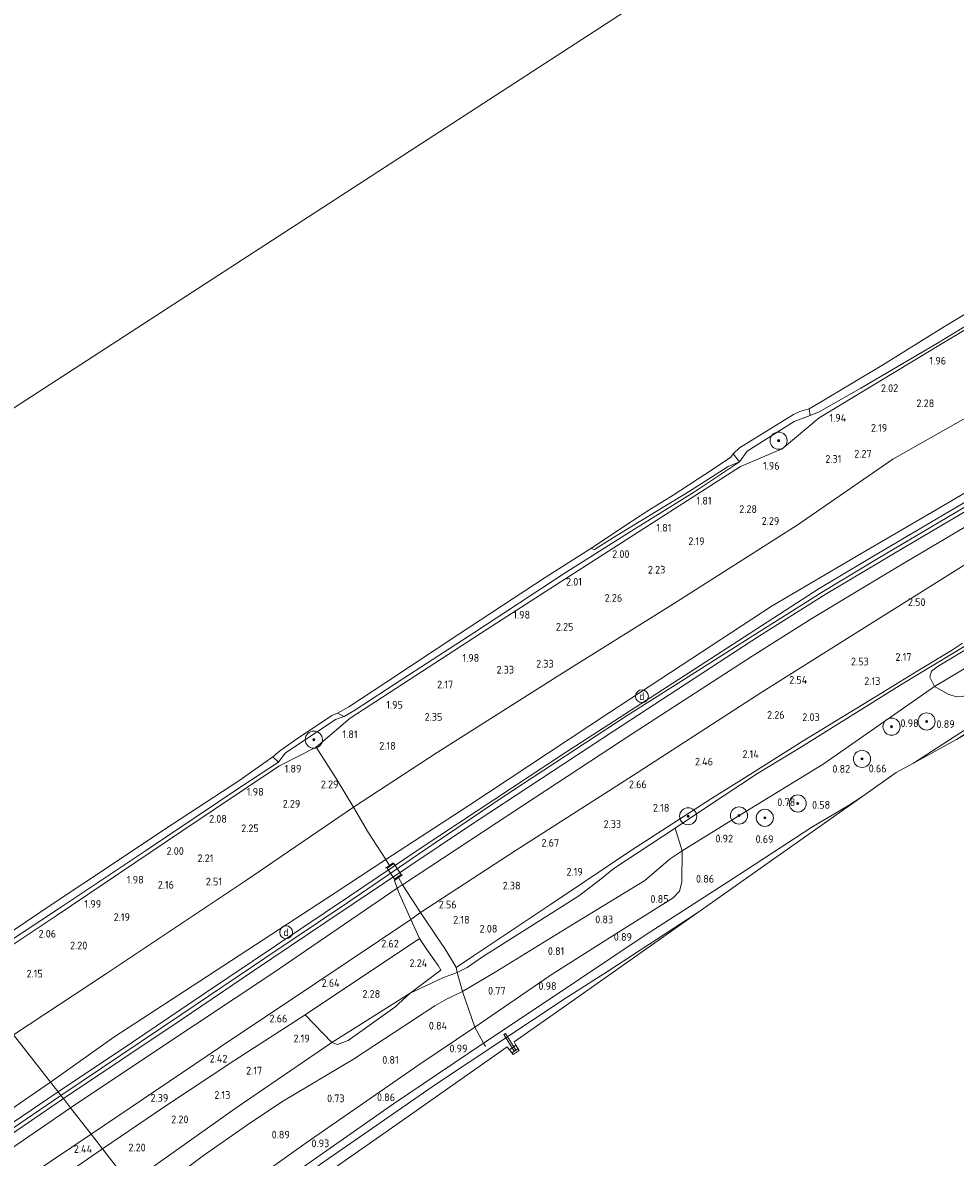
# Model space of a CAD drawing. Extents: x 130905 to 137824, y 412333 to 417928.
# Tile 200 of 256: x 134752 to 134970, y 415391 to 415656. Entities that reach past the tile are written whole.
import ezdxf
from ezdxf.enums import TextEntityAlignment as Align
from ezdxf.lldxf.tags import DXFTag

# ---------------------------------------------------------------- set-up
doc = ezdxf.new("R2010")
doc.units = 0
for name, color, linetype, lineweight in [('B-ME-GR-BOOM-S', 90, 'Continuous', 25), ('B-ME-GR-GRAS-GV', 60, 'Continuous', 13), ('B-ME-GW-TALUD_KRUIN-G', 90, 'Continuous', 18), ('B-ME-GW-TALUD_TEEN-G', 90, 'Continuous', 18), ('B-ME-IE-MEUBILAIR_DIJKPAAL-S', 7, 'Continuous', 25), ('B-ME-IE-TERREINAFSCHEIDING_DOORGANG-G', 210, 'Continuous', 18), ('B-ME-IE-TERREINAFSCHEIDING_KUNSTMATIG_HEKWERK-G', 20, 'IE-TERREINAFSCHEIDING-KUNSTMATIG', 18), ('B-ME-KG-GRENS_OPNAME-G', 210, 'KG-OPNAME', 18), ('B-ME-KW-KUNSTWERK_STEIGER-GV', 170, 'Continuous', 18), ('B-ME-OB-BEKLEDING_STEEN-GV', 30, 'Continuous', 18), ('B-ME-OB-BEKLEDING_STORTSTEEN-GV', 30, 'Continuous', 18), ('B-ME-OB-OEVERVOORZIENING-G', 7, 'Continuous', 18), ('B-ME-OG-TERREIN_GROEN-GV', 7, 'Continuous', 18), ('B-ME-OG-WATER_RIVIER-GV', 130, 'Continuous', 18), ('B-ME-OG-WATER_SLOOT-G', 120, 'Continuous', 18), ('B-ME-OG-WATER_SLOOT-GV', 120, 'Continuous', 18), ('B-ME-VH-VERHARDING_ASFALT-GV', 252, 'Continuous', 18), ('B-ME-VH-VERHARDING_ROOSTER-GV', 252, 'Continuous', 18), ('B-ME-WH-WINTERBED-G', 150, 'WH-WINTERBED', 18), ('X-XX-AL-HOOGTELABEL-S', 7, 'Continuous', 25)]:
    doc.layers.add(name, color=color, linetype=linetype, lineweight=lineweight)
doc.styles.add('NLCS-ISO', font='NLCS-ISO.ttf')
doc.styles.add('NLCS-ISO-ANNOTATIVE-T18', font='NLCS-ISO.ttf', dxfattribs={"height": 1.8})
doc.styles.get("Standard").update_dxf_attribs({"font": 'arial.ttf'})
doc.linetypes.add('IE-TERREINAFSCHEIDING-KUNSTMATIG', pattern='A,4,[82,NLCS.SHX,S=0.75,R=90,X=0,Y=0],4,-2', length=10)
tags = doc.linetypes.add('KG-OPNAME', pattern='A,5.5,-2,["O",Standard,S=1.8,R=0,X=-0.5,Y=-0.9],-2,5.5,-2,[5,NLCS.SHX,S=0.75,R=0,X=0,Y=0],-2', length=19).pattern_tags.tags
tags[6] = DXFTag(74, 10)
tags = doc.linetypes.add('WH-WINTERBED', pattern='A,6,-3.5,["WB",Standard,S=1.8,R=0,X=-1.5,Y=-0.9],-3.5,6,-3.5,6,-3.5,6,-3.5,6,-3.5', length=51).pattern_tags.tags
tags[6] = DXFTag(74, 10)

# ---------------------------------------------------------------- blocks, each defined once
blk = doc.blocks.new('SAL-HOOGTELABEL-SO')
at = {"color": 0, "linetype": 'ByBlock', "lineweight": -2, "style": 'NLCS-ISO-ANNOTATIVE-T18'}
blk.add_attdef('HOOGTE', text='', height=1.8, dxfattribs=at).set_placement((2.79, 0), align=Align.RIGHT)
blk = doc.blocks.new('SGR-BOOM_01-SO')
at = {"linetype": 'ByBlock', "lineweight": 18}
h = blk.add_hatch(color=0, dxfattribs=at)
h.dxf.hatch_style = 1
edge = h.paths.add_edge_path()
edge.add_arc((0, 0), 0.25, 0, 360)
at = {"color": 0, "linetype": 'ByBlock', "lineweight": 18}
for radius in [2, 0.25]:
    blk.add_circle((0, 0), radius, dxfattribs=at)
blk = doc.blocks.new('SIE-DIJKPAAL-SO')
at = {"color": 0, "linetype": 'ByBlock', "lineweight": 18}
blk.add_circle((0, 0), 1.5, dxfattribs=at)
at = {"color": 0, "linetype": 'ByBlock', "lineweight": 18, "style": 'NLCS-ISO'}
blk.add_text('d', height=1.8, dxfattribs=at).set_placement((0, 0), align=Align.MIDDLE_CENTER)

msp = doc.modelspace()

# ---------------------------------------------------------------- linework, layer by layer
at = {"layer": 'B-ME-GR-GRAS-GV'}
for points in [[(134937.922, 415564.835, 1.654), (134935.829, 415564.022, 1.613), (134935.528, 415565.536, 1), (134937.84, 415566.841, 1), (134952.936, 415575.887, 1), (134967.14, 415584.731, 1), (134983.918, 415594.865, 1), (134998.525, 415603.93, 1), (135014.031, 415612.946, 1), (135022.43, 415617.933, 1), (135023.571, 415618.735, 1), (135024.072, 415619.398, 1), (135024.979, 415617.824, 1.76), (135023.675, 415616.305, 1.903), (135005.645, 415605.189, 1.882), (134985.147, 415592.815, 2.007), (134965.529, 415580.892, 1.9), (134947.651, 415570.333, 1.829)], [(134867.199, 415462.637, 2.688), (134844.938, 415448.04, 2.855), (134840.687, 415454.549, 6.063), (134868.963, 415473.139, 6.03), (134894.525, 415489.865, 6.018), (134922.274, 415507.837, 6.003), (134936.19, 415516.643, 6), (134955.687, 415528.357, 6.119), (134983.888, 415545.085, 5.971), (135009.464, 415560.132, 5.932), (135030.446, 415572.289, 5.964), (135059.361, 415588.176, 5.953), (135093.12, 415606.638, 6.069), (135111.754, 415616.913, 6.044), (135116.542, 415610.547, 2.729), (135084.825, 415593.353, 2.6), (135055.317, 415577.19, 2.651), (135027.569, 415562.091, 2.654), (135001.068, 415546.587, 2.669), (134971.104, 415528.69, 2.721), (134948.379, 415514.502, 2.697), (134924.718, 415499.647, 2.66), (134894.372, 415479.939, 2.647)], [(134969.936, 415488.405, 0.842), (134959.938, 415482.936, 0.866), (134989.925, 415502.375, 0.915), (135019.749, 415521.344, 0.895), (135052.369, 415540.967, 0.785), (135085.037, 415560.915, 1.205), (135111.55, 415576.573, 0.916), (135132.845, 415588.707, 1.03), (135129.304, 415586.192, 1.117), (135123.625, 415582.596, 1.005), (135111.401, 415575.441, 0.93), (135097.023, 415566.887, 0.917), (135082.783, 415558.456, 0.955), (135068.262, 415549.551, 0.955), (135054.672, 415541.12, 0.93), (135044.208, 415534.949, 0.842), (135032.876, 415527.939, 0.88), (135018.483, 415519.18, 0.905), (135005.526, 415511.137, 0.892), (134995.247, 415504.406, 0.78), (134982.176, 415496.207, 0.842)], [(134894.073, 415537.043, 1.861), (134878.415, 415527.107, 1.736), (134857.325, 415513.332, 1.798), (134840.809, 415502.585, 1.674), (134829.326, 415495.101, 1.619), (134827.082, 415493.785, 1.518), (134825.523, 415494.576, 1), (134828.19, 415496.024, 1), (134836.806, 415501.737, 1), (134853.875, 415512.971, 1), (134873.951, 415526.183, 1), (134884.635, 415532.944, 1), (134885.517, 415532.769, 1.52), (134890.547, 415535.887, 1.47), (134907.822, 415546.401, 1.457), (134916.667, 415552.11, 1.432), (134919.339, 415553.194, 1.707), (134908.801, 415546.16, 1.735)], [(134771.7, 415433.858, 2.618), (134749.976, 415419.542, 2.529), (134739.11, 415433.444, 1.783), (134759.956, 415447.302, 1.905), (134789.238, 415467.027, 1.913), (134811.883, 415482.17, 1.814), (134820.539, 415486.6, 1.827), (134825.232, 415479.305, 2.28), (134829.269, 415472.653, 2.648), (134804.091, 415455.494, 2.739)], [(134746.973, 415439.954, 1.762), (134738.54, 415434.174, 1.678), (134737.352, 415435.694, 1), (134747.243, 415442.047, 1), (134758.972, 415449.986, 1), (134773.531, 415459.622, 1), (134785.006, 415467.383, 1), (134802.5, 415478.792, 1), (134810.499, 415484.379, 1), (134811.751, 415483.124, 1.699), (134803.49, 415477.669, 1.755), (134780.724, 415462.421, 1.813), (134761.149, 415449.399, 1.794)], [(134799.848, 415373.844, -0.237), (134790.655, 415367.496, -0.237), (134789.632, 415368.805, 0.692), (134794.108, 415372.197, 0.709), (134816.058, 415387.633, 0.734), (134838.604, 415403.417, 0.826), (134859.637, 415417.63, 0.749), (134874.012, 415427.158, 0.768), (134897.088, 415442.641, 0.744), (134919.155, 415456.847, 0.692), (134936.155, 415467.962, 0.581), (134944.708, 415473.008, 0.451), (134948.1, 415475.216, 0.554), (134928.85, 415461.649, 0.159), (134909.6, 415448.083, -0.237), (134888.512, 415434.295, -0.237), (134878.897, 415428.172, -0.237), (134848.65, 415408.102, -0.237), (134821.574, 415389.383, -0.237)], [(134773.383, 415419.004, 6.114), (134758.596, 415408.513, 6.229), (134756.097, 415411.71, 4.895), (134749.976, 415419.542, 2.529), (134771.7, 415433.858, 2.618), (134804.091, 415455.494, 2.739), (134829.269, 415472.653, 2.648), (134832.815, 415466.671, 4.243), (134836.802, 415460.4, 6.366), (134824.977, 415452.674, 6.366), (134793.429, 415432.028, 6.253)], [(134840.624, 415454.51, 6.063), (134839.475, 415453.722, 6.063), (134838.874, 415455.548, 6.243), (134839.74, 415456.217, 6.443), (134840.687, 415454.549, 6.063)], [(134798.271, 415416.738, 2.666), (134768.098, 415396.355, 2.669), (134763.274, 415402.528, 5.939), (134783.401, 415415.964, 6.176), (134810.449, 415433.908, 6.034), (134839.475, 415453.722, 6.063), (134839.765, 415452.924, 5.868), (134842.688, 415446.474, 2.855), (134820.479, 415431.606, 2.761)], [(134844.938, 415448.04, 2.855), (134842.688, 415446.474, 2.855), (134839.765, 415452.924, 5.868), (134839.475, 415453.722, 6.063), (134840.624, 415454.51, 6.063), (134840.687, 415454.549, 6.063)], [(134850.117, 415432.823, 1.812), (134842.459, 415429.249, 2.022), (134849.68, 415434.601, 2.055), (134849.026, 415435.728, 2.218), (134846.577, 415439.186, 2.593), (134844.664, 415441.998, 2.818), (134842.688, 415446.474, 2.855), (134844.938, 415448.04, 2.855), (134848.868, 415442.201, 2.343), (134850.406, 415439.91, 2.195), (134852.401, 415436.709, 1.954), (134853.259, 415435.217, 1.712), (134853.467, 415434.082, 1.668)], [(134785.243, 415402.804, 2.53), (134770.76, 415392.95, 2.58), (134768.098, 415396.355, 2.669), (134798.271, 415416.738, 2.666), (134820.479, 415431.606, 2.761), (134842.688, 415446.474, 2.855), (134844.664, 415441.998, 2.818), (134817.986, 415424.236, 2.593), (134801.576, 415413.629, 2.555)], [(134848.241, 415426.342, 0.971), (134829.251, 415413.874, 1.016), (134812.551, 415403.912, 1.153), (134804.286, 415398.418, 1.222), (134794.297, 415391.385, 1.162), (134780.249, 415380.81, 1.075), (134777.051, 415384.901, 1.834), (134801.939, 415402.515, 1.956), (134824.188, 415417.77, 1.978), (134825.536, 415417.294, 1.81), (134828.058, 415418.22, 1.66), (134838.93, 415426.004, 1.785), (134842.459, 415429.249, 2.022), (134850.117, 415432.823, 1.812), (134853.467, 415434.082, 1.668), (134854.675, 415429.608, 0.881), (134851.004, 415427.888, 0.984)], [(134801.939, 415402.515, 1.956), (134777.051, 415384.901, 1.834), (134770.76, 415392.95, 2.58), (134785.243, 415402.804, 2.53), (134801.576, 415413.629, 2.555), (134817.986, 415424.236, 2.593), (134824.188, 415417.77, 1.978)], [(134794.108, 415372.197, 0.709), (134789.632, 415368.805, 0.692), (134786.862, 415372.349, 0.605), (134798.765, 415380.484, 0.6), (134818.256, 415394.374, 0.647), (134844.513, 415412.504, 0.712), (134857.604, 415421.294, 0.745), (134859.637, 415417.63, 0.749), (134838.604, 415403.417, 0.826), (134816.058, 415387.633, 0.734)], [(134580.335, 415285.131, 6.196), (134573.275, 415279.548, 6.013), (134569.925, 415283.999, 4.488), (134565.602, 415289.931, 2.55), (134589.782, 415307.838, 2.648), (134621.533, 415330.743, 2.687), (134638.466, 415342.439, 2.686), (134655.399, 415354.135, 2.684), (134683.811, 415373.622, 2.745), (134713.817, 415394.861, 2.641), (134732.507, 415407.85, 2.529), (134749.976, 415419.542, 2.529), (134756.097, 415411.71, 4.895), (134758.596, 415408.513, 6.229), (134736.254, 415393.171, 6.193), (134708.879, 415374.22, 6.211), (134680, 415354.47, 6.279), (134649.332, 415333.459, 6.147), (134630.543, 415320.271, 6.297), (134604.828, 415302.271, 6.155)], [(134867.653, 415416.254, 0.594), (134866.246, 415415.318, 0.578), (134865.648, 415416.047, -0.237), (134867.163, 415417.103, -0.237)], [(134867.882, 415415.858, 0.713), (134866.523, 415414.98, 0.526), (134866.246, 415415.318, 0.578), (134867.653, 415416.254, 0.594)], [(134603.561, 415281.484, 2.621), (134582.583, 415266.646, 2.809), (134577.816, 415273.701, 6.225), (134593.163, 415284.647, 6.052), (134621.859, 415304.595, 6.015), (134651.931, 415325.989, 6.055), (134676.92, 415343.196, 6.037), (134700.39, 415359.441, 6.073), (134731.832, 415380.984, 6.006), (134763.274, 415402.528, 5.939), (134768.098, 415396.355, 2.669), (134735.778, 415374.661, 2.804), (134719.226, 415362.917, 2.768), (134702.674, 415351.174, 2.732), (134679.893, 415335.403, 2.711), (134657.113, 415319.633, 2.69), (134636.475, 415305.056, 2.743), (134620.018, 415293.27, 2.682)], [(134594.193, 415269.476, 2.455), (134585.517, 415263.072, 2.518), (134582.583, 415266.646, 2.809), (134603.561, 415281.484, 2.621), (134620.018, 415293.27, 2.682), (134636.475, 415305.056, 2.743), (134657.113, 415319.633, 2.69), (134679.893, 415335.403, 2.711), (134702.674, 415351.174, 2.732), (134719.226, 415362.917, 2.768), (134735.778, 415374.661, 2.804), (134768.098, 415396.355, 2.669), (134770.76, 415392.95, 2.58), (134758.99, 415384.859, 2.613), (134741.427, 415372.946, 2.588), (134718.77, 415357.139, 2.576), (134711.237, 415351.68, 2.576), (134697.982, 415342.612, 2.601), (134682.756, 415331.899, 2.588), (134661.045, 415316.709, 2.513), (134641.112, 415303.021, 2.443), (134634.964, 415298.56, 2.443), (134613.651, 415283.338, 2.443), (134605.044, 415277.185, 2.48)], [(134777.051, 415384.901, 1.834), (134747.382, 415364.22, 1.801), (134741.427, 415372.946, 2.588), (134758.99, 415384.859, 2.613), (134770.76, 415392.95, 2.58)]]:
    msp.add_polyline3d(points, close=True, dxfattribs=at)
for points in [[(134999.358, 415600.388, 1.921), (134966.59, 415580.767, 1.803), (134937.873, 415563.43, 1.765), (134929.249, 415556.185, 1.818), (134919.551, 415552.111, 1.796), (134898.916, 415538.915, 1.806), (134879.679, 415526.523, 1.827), (134860.443, 415514.132, 1.847), (134828.511, 415493.428, 1.71), (134820.539, 415486.6, 1.827), (134811.883, 415482.17, 1.814), (134789.238, 415467.027, 1.913), (134759.956, 415447.302, 1.905), (134739.11, 415433.444, 1.783)], [(134978.563, 415567.116, 2.789), (134955.108, 415553.799, 2.638), (134932.727, 415538.431, 2.632), (134903.938, 415520.077, 2.811), (134878.285, 415504.061, 2.737), (134848.828, 415485.397, 2.712), (134829.269, 415472.653, 2.648), (134825.232, 415479.305, 2.28), (134820.539, 415486.6, 1.827), (134828.511, 415493.428, 1.71), (134860.443, 415514.132, 1.847), (134879.679, 415526.523, 1.827), (134898.916, 415538.915, 1.806), (134919.551, 415552.111, 1.796), (134929.249, 415556.185, 1.818), (134937.873, 415563.43, 1.765), (134966.59, 415580.767, 1.803), (134999.358, 415600.388, 1.921)], [(134746.973, 415439.954, 1.762), (134761.149, 415449.399, 1.794), (134780.724, 415462.421, 1.813), (134803.49, 415477.669, 1.755), (134811.751, 415483.124, 1.699), (134813.366, 415485.22, 1.703), (134825.081, 415493.085, 1.602), (134827.082, 415493.785, 1.518), (134829.326, 415495.101, 1.619), (134840.809, 415502.585, 1.674), (134857.325, 415513.332, 1.798), (134878.415, 415527.107, 1.736), (134894.073, 415537.043, 1.861), (134908.801, 415546.16, 1.735), (134919.339, 415553.194, 1.707), (134921.119, 415555.692, 1.679), (134932.094, 415562.628, 1.749), (134935.829, 415564.022, 1.613), (134937.922, 415564.835, 1.654), (134947.651, 415570.333, 1.829), (134965.529, 415580.892, 1.9), (134985.147, 415592.815, 2.007)], [(134989.665, 415556.551, 6.32), (134968.775, 415544.066, 6.369), (134947.85, 415531.849, 6.388), (134926.924, 415519.632, 6.406), (134907.969, 415507.19, 6.392), (134889.013, 415494.749, 6.379), (134855.912, 415472.893, 6.37), (134836.802, 415460.4, 6.366), (134832.815, 415466.671, 4.243), (134829.269, 415472.653, 2.648), (134848.828, 415485.397, 2.712), (134878.285, 415504.061, 2.737), (134903.938, 415520.077, 2.811), (134932.727, 415538.431, 2.632), (134955.108, 415553.799, 2.638), (134978.563, 415567.116, 2.789)], [(134980.74, 415548.999, 6.321), (134950.044, 415530.879, 6.464), (134937.92, 415523.605, 6.379), (134913.88, 415508.07, 6.415), (134896.308, 415496.743, 6.435), (134878.735, 415485.416, 6.456), (134862.028, 415474.349, 6.398), (134845.321, 415463.283, 6.341), (134828.324, 415451.887, 6.382), (134811.327, 415440.49, 6.423), (134794.524, 415429.144, 6.359), (134777.72, 415417.797, 6.295), (134760.386, 415406.223, 6.252), (134758.596, 415408.513, 6.229), (134773.383, 415419.004, 6.114), (134793.429, 415432.028, 6.253), (134824.977, 415452.674, 6.366), (134836.802, 415460.4, 6.366), (134855.912, 415472.893, 6.37), (134889.013, 415494.749, 6.379), (134907.969, 415507.19, 6.392), (134926.924, 415519.632, 6.406), (134947.85, 415531.849, 6.388), (134968.775, 415544.066, 6.369), (134989.665, 415556.551, 6.32)], [(134983.888, 415545.085, 5.971), (134955.687, 415528.357, 6.119), (134936.19, 415516.643, 6), (134922.274, 415507.837, 6.003), (134894.525, 415489.865, 6.018), (134868.963, 415473.139, 6.03), (134840.687, 415454.549, 6.063), (134839.74, 415456.217, 6.443), (134838.874, 415455.548, 6.243), (134839.475, 415453.722, 6.063), (134810.449, 415433.908, 6.034), (134783.401, 415415.964, 6.176), (134763.274, 415402.528, 5.939), (134761.6, 415404.67, 6.202), (134789.109, 415423.049, 6.265), (134805.956, 415434.429, 6.358), (134822.803, 415445.81, 6.451), (134855.89, 415468.007, 6.292), (134872.923, 415479.19, 6.373), (134889.956, 415490.374, 6.454), (134906.957, 415501.472, 6.425), (134923.959, 415512.569, 6.397), (134939.321, 415522.215, 6.404), (134957.742, 415533.197, 6.498), (134975.156, 415543.458, 6.373)], [(134971.354, 415510.853, 1.842), (134968.727, 415509.211, 1.86), (134960.765, 415504.336, 1.718), (134952.662, 415499.386, 1.827), (134933.94, 415487.962, 1.853), (134920.414, 415479.389, 1.798), (134912.804, 415474.658, 1.762), (134893.91, 415462.449, 1.933), (134883.212, 415455.341, 1.908), (134875.24, 415449.922, 1.87), (134857.283, 415437.952, 1.758), (134853.259, 415435.217, 1.712), (134852.401, 415436.709, 1.954), (134850.406, 415439.91, 2.195), (134848.868, 415442.201, 2.343), (134844.938, 415448.04, 2.855), (134867.199, 415462.637, 2.688), (134894.372, 415479.939, 2.647), (134924.718, 415499.647, 2.66), (134948.379, 415514.502, 2.697), (134971.104, 415528.69, 2.721)], [(134976.212, 415512.838, 1.785), (134957.188, 415501.292, 1.701), (134933.761, 415486.687, 1.79), (134923.547, 415480.47, 1.741), (134911.645, 415472.624, 1.782), (134904.327, 415467.768, 1.791), (134889.981, 415458.32, 2.076), (134886.648, 415455.597, 1.834), (134881.837, 415451.995, 1.806), (134876.709, 415448.672, 1.741), (134859.34, 415437.767, 1.712), (134855.829, 415435.256, 1.661), (134853.467, 415434.082, 1.668), (134853.259, 415435.217, 1.712), (134857.283, 415437.952, 1.758), (134875.24, 415449.922, 1.87), (134883.212, 415455.341, 1.908), (134893.91, 415462.449, 1.933), (134912.804, 415474.658, 1.762), (134920.414, 415479.389, 1.798), (134933.94, 415487.962, 1.853), (134952.662, 415499.386, 1.827), (134960.765, 415504.336, 1.718), (134968.727, 415509.211, 1.86), (134971.354, 415510.853, 1.842)], [(134974.947, 415511.151, 1.63), (134965.682, 415505.495, 1.568), (134964.125, 415504.325, 1.568), (134963.727, 415502.976, 1.443), (134964.784, 415500.771, 1.08), (134938.833, 415482.664, 0.853), (134919.357, 415470.806, 0.965), (134905.923, 415462.433, 0.927), (134904.327, 415467.768, 1.791), (134911.645, 415472.624, 1.782), (134923.547, 415480.47, 1.741), (134933.761, 415486.687, 1.79), (134957.188, 415501.292, 1.701), (134976.212, 415512.838, 1.785)], [(134989.925, 415502.375, 0.915), (134959.938, 415482.936, 0.866), (134955.857, 415480.741, 0.799), (134948.1, 415475.216, 0.554), (134944.708, 415473.008, 0.451), (134936.155, 415467.962, 0.581), (134919.155, 415456.847, 0.692), (134897.088, 415442.641, 0.744), (134874.012, 415427.158, 0.768), (134859.637, 415417.63, 0.749), (134857.604, 415421.294, 0.745), (134875.387, 415433.521, 0.877), (134890.481, 415443.102, 0.865), (134903.847, 415451.516, 0.852), (134905.354, 415453.086, 0.827), (134905.855, 415455.162, 0.877), (134905.923, 415462.433, 0.927), (134919.357, 415470.806, 0.965), (134938.833, 415482.664, 0.853), (134964.784, 415500.771, 1.08), (134967.961, 415499.013, 1.096), (134969.92, 415498.342, 1.058)], [(134736.254, 415393.171, 6.193), (134758.596, 415408.513, 6.229), (134760.386, 415406.223, 6.252), (134749.759, 415398.98, 6.288)], [(134745.211, 415393.51, 6.226), (134761.6, 415404.67, 6.202), (134763.274, 415402.528, 5.939), (134731.832, 415380.984, 6.006)]]:
    msp.add_polyline3d(points, dxfattribs=at)
at = {"layer": 'B-ME-GW-TALUD_KRUIN-G'}
for points in [[(135108.089, 415621.802, 6.393), (135098.114, 415616.923, 6.467), (135079.302, 415606.606, 6.372), (135052.498, 415591.929, 6.256), (135031.526, 415580.483, 6.264), (135010.554, 415569.036, 6.272), (134989.665, 415556.551, 6.32), (134968.775, 415544.066, 6.369), (134947.85, 415531.849, 6.388), (134926.924, 415519.632, 6.406), (134907.969, 415507.19, 6.392), (134889.013, 415494.749, 6.379), (134855.912, 415472.893, 6.37), (134836.802, 415460.4, 6.366), (134824.977, 415452.674, 6.366), (134793.429, 415432.028, 6.253), (134773.383, 415419.004, 6.114), (134758.596, 415408.513, 6.229)], [(135111.754, 415616.913, 6.044), (135093.12, 415606.638, 6.069), (135059.361, 415588.176, 5.953), (135030.446, 415572.289, 5.964), (135009.464, 415560.132, 5.932), (134983.888, 415545.085, 5.971), (134955.687, 415528.357, 6.119), (134936.19, 415516.643, 6), (134922.274, 415507.837, 6.003), (134894.525, 415489.865, 6.018), (134868.963, 415473.139, 6.03), (134840.687, 415454.549, 6.063), (134840.624, 415454.51, 6.063), (134839.475, 415453.722, 6.063), (134810.449, 415433.908, 6.034), (134783.401, 415415.964, 6.176), (134763.274, 415402.528, 5.939)], [(134746.973, 415439.954, 1.762), (134761.149, 415449.399, 1.794), (134780.724, 415462.421, 1.813), (134803.49, 415477.669, 1.755), (134811.751, 415483.124, 1.699), (134813.366, 415485.22, 1.703), (134825.081, 415493.085, 1.602), (134827.082, 415493.785, 1.518), (134829.326, 415495.101, 1.619), (134840.809, 415502.585, 1.674), (134857.325, 415513.332, 1.798), (134878.415, 415527.107, 1.736), (134894.073, 415537.043, 1.861), (134908.801, 415546.16, 1.735), (134919.339, 415553.194, 1.707), (134921.119, 415555.692, 1.679), (134932.094, 415562.628, 1.749), (134935.829, 415564.022, 1.613), (134937.922, 415564.835, 1.654), (134947.651, 415570.333, 1.829), (134965.529, 415580.892, 1.9), (134985.147, 415592.815, 2.007)], [(134976.212, 415512.838, 1.785), (134957.188, 415501.292, 1.701), (134933.761, 415486.687, 1.79), (134923.547, 415480.47, 1.741), (134911.645, 415472.624, 1.782), (134904.327, 415467.768, 1.791), (134889.981, 415458.32, 2.076), (134886.648, 415455.597, 1.834), (134881.837, 415451.995, 1.806), (134876.709, 415448.672, 1.741), (134859.34, 415437.767, 1.712), (134855.829, 415435.256, 1.661), (134853.467, 415434.082, 1.668), (134850.117, 415432.823, 1.812), (134842.459, 415429.249, 2.022), (134824.188, 415417.77, 1.978), (134801.939, 415402.515, 1.956), (134777.051, 415384.901, 1.834)], [(134758.596, 415408.513, 6.229), (134736.254, 415393.171, 6.193), (134708.879, 415374.22, 6.211), (134680, 415354.47, 6.279), (134649.332, 415333.459, 6.147), (134630.543, 415320.271, 6.297), (134604.828, 415302.271, 6.155), (134580.335, 415285.131, 6.196), (134573.275, 415279.548, 6.013), (134543.53, 415257.537, 6.215), (134514.371, 415236.021, 6.186), (134491.359, 415218.813, 6.109)], [(134763.274, 415402.528, 5.939), (134731.832, 415380.984, 6.006), (134700.39, 415359.441, 6.073), (134676.92, 415343.196, 6.037), (134651.931, 415325.989, 6.055), (134621.859, 415304.595, 6.015), (134593.163, 415284.647, 6.052), (134577.816, 415273.701, 6.225), (134570.471, 415268.318, 6.137), (134553.448, 415255.667, 6.104), (134536.426, 415243.016, 6.071), (134511.54, 415224.271, 6.089), (134496.588, 415213.176, 6.071)]]:
    msp.add_polyline3d(points, dxfattribs=at)
at = {"layer": 'B-ME-GW-TALUD_TEEN-G'}
for points in [[(135104.737, 415626.32, 5.148), (135091.953, 415620.226, 4.484), (135070.476, 415611.825, 3.65), (135048.013, 415602.575, 2.941), (135037.124, 415598.76, 2.735), (135032.099, 415597.072, 2.691), (135021.283, 415592.509, 2.488), (135002.563, 415581.667, 2.75), (134978.563, 415567.116, 2.789), (134955.108, 415553.799, 2.638), (134932.727, 415538.431, 2.632), (134903.938, 415520.077, 2.811), (134878.285, 415504.061, 2.737), (134848.828, 415485.397, 2.712), (134829.269, 415472.653, 2.648), (134804.091, 415455.494, 2.739), (134771.7, 415433.858, 2.618), (134749.976, 415419.542, 2.529)], [(135116.542, 415610.547, 2.729), (135084.825, 415593.353, 2.6), (135055.317, 415577.19, 2.651), (135027.569, 415562.091, 2.654), (135001.068, 415546.587, 2.669), (134971.104, 415528.69, 2.721), (134948.379, 415514.502, 2.697), (134924.718, 415499.647, 2.66), (134894.372, 415479.939, 2.647), (134867.199, 415462.637, 2.688), (134844.938, 415448.04, 2.855), (134842.688, 415446.474, 2.855), (134820.479, 415431.606, 2.761), (134798.271, 415416.738, 2.666), (134768.098, 415396.355, 2.669)], [(134780.249, 415380.81, 1.075), (134794.297, 415391.385, 1.162), (134804.286, 415398.418, 1.222), (134812.551, 415403.912, 1.153), (134829.251, 415413.874, 1.016), (134848.241, 415426.342, 0.971), (134851.004, 415427.888, 0.984), (134854.675, 415429.608, 0.881), (134862.293, 415434.187, 1.06), (134879.507, 415444.736, 0.916), (134897.205, 415455.509, 0.951), (134903.138, 415460.552, 0.904), (134905.923, 415462.433, 0.927), (134919.357, 415470.806, 0.965), (134938.833, 415482.664, 0.853), (134964.784, 415500.771, 1.08), (134980.33, 415510.007, 1.021)], [(134768.098, 415396.355, 2.669), (134735.778, 415374.661, 2.804), (134719.226, 415362.917, 2.768), (134702.674, 415351.174, 2.732), (134679.893, 415335.403, 2.711), (134657.113, 415319.633, 2.69), (134636.475, 415305.056, 2.743), (134620.018, 415293.27, 2.682), (134603.561, 415281.484, 2.621), (134582.583, 415266.646, 2.809), (134551.846, 415244.282, 2.766), (134522.819, 415222.578, 2.751), (134502.276, 415207.043, 2.749)]]:
    msp.add_polyline3d(points, dxfattribs=at)
at = {"layer": 'B-ME-IE-TERREINAFSCHEIDING_DOORGANG-G'}
msp.add_polyline3d([(134857.604, 415421.294, 0.745), (134859.637, 415417.63, 0.749), (134860.045, 415416.837, 0.749)], dxfattribs=at)
at = {"layer": 'B-ME-IE-TERREINAFSCHEIDING_KUNSTMATIG_HEKWERK-G'}
for points in [[(134739.11, 415433.444, 1.783), (134759.956, 415447.302, 1.905), (134789.238, 415467.027, 1.913), (134811.883, 415482.17, 1.814), (134820.539, 415486.6, 1.827), (134828.511, 415493.428, 1.71), (134860.443, 415514.132, 1.847), (134879.679, 415526.523, 1.827), (134898.916, 415538.915, 1.806), (134919.551, 415552.111, 1.796), (134929.249, 415556.185, 1.818), (134937.873, 415563.43, 1.765), (134966.59, 415580.767, 1.803), (134999.358, 415600.388, 1.921), (135025.596, 415616.327, 1.924), (135041.186, 415625.537, 1.826), (135058.338, 415635.694, 1.906), (135084.867, 415651.541, 1.959)], [(134959.938, 415482.936, 0.866), (134989.925, 415502.375, 0.915), (135019.749, 415521.344, 0.895), (135052.369, 415540.967, 0.785), (135085.037, 415560.915, 1.205), (135111.55, 415576.573, 0.916), (135132.845, 415588.707, 1.03)], [(134844.938, 415448.04, 2.855), (134848.868, 415442.201, 2.343), (134850.406, 415439.91, 2.195), (134852.401, 415436.709, 1.954), (134853.259, 415435.217, 1.712), (134857.283, 415437.952, 1.758), (134875.24, 415449.922, 1.87), (134883.212, 415455.341, 1.908), (134893.91, 415462.449, 1.933), (134912.804, 415474.658, 1.762), (134920.414, 415479.389, 1.798), (134933.94, 415487.962, 1.853), (134952.662, 415499.386, 1.827), (134960.765, 415504.336, 1.718), (134968.727, 415509.211, 1.86), (134971.354, 415510.853, 1.842)], [(134820.539, 415486.6, 1.827), (134825.232, 415479.305, 2.28), (134829.269, 415472.653, 2.648), (134832.815, 415466.671, 4.243), (134836.802, 415460.4, 6.366), (134837.645, 415459.072, 6.493)], [(134838.532, 415459.678, 6.505), (134837.645, 415459.072, 6.493), (134836.723, 415458.443, 6.48)], [(134770.76, 415392.95, 2.58), (134785.243, 415402.804, 2.53), (134801.576, 415413.629, 2.555), (134817.986, 415424.236, 2.593), (134844.664, 415441.998, 2.818), (134842.688, 415446.474, 2.855), (134839.765, 415452.924, 5.868), (134839.475, 415453.722, 6.063), (134838.874, 415455.548, 6.243), (134839.74, 415456.217, 6.443), (134840.707, 415456.85, 6.443)], [(134839.74, 415456.217, 6.443), (134840.687, 415454.549, 6.063), (134844.938, 415448.04, 2.855)], [(134853.259, 415435.217, 1.712), (134853.467, 415434.082, 1.668), (134854.675, 415429.608, 0.881), (134857.604, 415421.294, 0.745)], [(134585.517, 415263.072, 2.518), (134594.193, 415269.476, 2.455), (134605.044, 415277.185, 2.48), (134613.651, 415283.338, 2.443), (134634.964, 415298.56, 2.443), (134641.112, 415303.021, 2.443), (134661.045, 415316.709, 2.513), (134682.756, 415331.899, 2.588), (134697.982, 415342.612, 2.601), (134711.237, 415351.68, 2.576), (134718.77, 415357.139, 2.576), (134741.427, 415372.946, 2.588), (134758.99, 415384.859, 2.613), (134770.76, 415392.95, 2.58)]]:
    msp.add_polyline3d(points, dxfattribs=at)
at = {"layer": 'B-ME-KG-GRENS_OPNAME-G'}
msp.add_polyline3d([(134821.132, 415385.858, -0.237), (134843.113, 415401.291, -0.237), (134865.094, 415416.724, -0.237), (134865.648, 415416.047, -0.237), (134866.246, 415415.318, 0.578), (134866.523, 415414.98, 0.526), (134867.882, 415415.858, 0.713), (134867.653, 415416.254, 0.594), (134867.163, 415417.103, -0.237), (134866.719, 415417.87, -0.237), (134879.5, 415426.832, -0.237), (134909.6, 415448.083, -0.237), (134928.85, 415461.649, 0.159), (134948.1, 415475.216, 0.554), (134955.857, 415480.741, 0.799), (134959.938, 415482.936, 0.866), (134969.936, 415488.405, 0.842), (134985.125, 415496.713, -0.237), (135005.024, 415507.572, -0.237), (135024.923, 415518.431, -0.237), (135043.817, 415528.742, 0.683), (135071.348, 415543.766, 0.681), (135105.151, 415562.212, 0.847), (135138.954, 415580.659, 1.012)], dxfattribs=at)
at = {"layer": 'B-ME-KW-KUNSTWERK_STEIGER-GV'}
msp.add_polyline3d([(134867.135, 415415.968, 0.712), (134866.787, 415415.75, 0.724), (134864.379, 415419.596, 0.812), (134864.727, 415419.813, 0.824)], close=True, dxfattribs=at)
at = {"layer": 'B-ME-OB-BEKLEDING_STEEN-GV'}
for points in [[(134921.119, 415555.692, 1.679), (134919.339, 415553.194, 1.707), (134917.833, 415555.018, 1), (134919.281, 415556.475, 1), (134931.929, 415564.205, 1), (134933.41, 415564.887, 1), (134935.528, 415565.536, 1), (134935.829, 415564.022, 1.613), (134932.094, 415562.628, 1.749)], [(134813.366, 415485.22, 1.703), (134811.751, 415483.124, 1.699), (134810.499, 415484.379, 1), (134812.001, 415485.664, 1), (134815.495, 415488.215, 1), (134824.261, 415494.027, 1), (134825.523, 415494.576, 1), (134827.082, 415493.785, 1.518), (134825.081, 415493.085, 1.602)]]:
    msp.add_polyline3d(points, close=True, dxfattribs=at)
at = {"layer": 'B-ME-OB-BEKLEDING_STORTSTEEN-GV'}
msp.add_polyline3d([(134890.547, 415535.887, 1.47), (134885.517, 415532.769, 1.52), (134884.635, 415532.944, 1), (134894.346, 415539.436, 1), (134898.158, 415541.913, 1), (134903.809, 415545.385, 1), (134913.022, 415551.384, 1), (134917.273, 415554.241, 1), (134917.833, 415555.018, 1), (134919.339, 415553.194, 1.707), (134916.667, 415552.11, 1.432), (134907.822, 415546.401, 1.457)], close=True, dxfattribs=at)
at = {"layer": 'B-ME-OB-OEVERVOORZIENING-G'}
msp.add_polyline3d([(134983.918, 415594.865, 1), (134967.14, 415584.731, 1), (134952.936, 415575.887, 1), (134937.84, 415566.841, 1), (134935.528, 415565.536, 1), (134933.41, 415564.887, 1), (134931.929, 415564.205, 1), (134919.281, 415556.475, 1), (134917.833, 415555.018, 1), (134917.273, 415554.241, 1), (134913.022, 415551.384, 1), (134903.809, 415545.385, 1), (134898.158, 415541.913, 1), (134894.346, 415539.436, 1), (134884.635, 415532.944, 1), (134873.951, 415526.183, 1), (134853.875, 415512.971, 1), (134836.806, 415501.737, 1), (134828.19, 415496.024, 1), (134825.523, 415494.576, 1), (134824.261, 415494.027, 1), (134815.495, 415488.215, 1), (134812.001, 415485.664, 1), (134810.499, 415484.379, 1), (134802.5, 415478.792, 1), (134785.006, 415467.383, 1), (134773.531, 415459.622, 1), (134758.972, 415449.986, 1), (134747.243, 415442.047, 1)], dxfattribs=at)
at = {"layer": 'B-ME-OG-TERREIN_GROEN-GV'}
for points in [[(134980.33, 415510.007, 1.021), (134964.784, 415500.771, 1.08), (134963.727, 415502.976, 1.443), (134964.125, 415504.325, 1.568), (134965.682, 415505.495, 1.568), (134974.947, 415511.151, 1.63), (134986.6, 415517.953, 1.505), (134987.876, 415518, 1.318), (134989.752, 415516.776, 1.158)], [(134971.438, 415498.477, 1.058), (134969.92, 415498.342, 1.058), (134967.961, 415499.013, 1.096), (134964.784, 415500.771, 1.08), (134980.33, 415510.007, 1.021), (134989.752, 415516.776, 1.158), (134991.455, 415514.344, 1.021), (134992.349, 415512.655, 0.958), (134992.425, 415511.731, 0.971), (134991.964, 415510.69, 0.996), (134987.921, 415508.046, 0.996), (134983.867, 415506.074, 0.971), (134981.91, 415504.853, 0.983), (134978.456, 415501.983, 0.883), (134976.211, 415500.539, 0.783)], [(134862.293, 415434.187, 1.06), (134854.675, 415429.608, 0.881), (134853.467, 415434.082, 1.668), (134855.829, 415435.256, 1.661), (134859.34, 415437.767, 1.712), (134876.709, 415448.672, 1.741), (134881.837, 415451.995, 1.806), (134886.648, 415455.597, 1.834), (134889.981, 415458.32, 2.076), (134904.327, 415467.768, 1.791), (134905.923, 415462.433, 0.927), (134903.138, 415460.552, 0.904), (134897.205, 415455.509, 0.951), (134879.507, 415444.736, 0.916)], [(134875.387, 415433.521, 0.877), (134857.604, 415421.294, 0.745), (134854.675, 415429.608, 0.881), (134862.293, 415434.187, 1.06), (134879.507, 415444.736, 0.916), (134897.205, 415455.509, 0.951), (134903.138, 415460.552, 0.904), (134905.923, 415462.433, 0.927), (134905.855, 415455.162, 0.877), (134905.354, 415453.086, 0.827), (134903.847, 415451.516, 0.852), (134890.481, 415443.102, 0.865)], [(134842.459, 415429.249, 2.022), (134824.188, 415417.77, 1.978), (134817.986, 415424.236, 2.593), (134844.664, 415441.998, 2.818), (134846.577, 415439.186, 2.593), (134849.026, 415435.728, 2.218), (134849.68, 415434.601, 2.055)], [(134798.765, 415380.484, 0.6), (134786.862, 415372.349, 0.605), (134780.249, 415380.81, 1.075), (134794.297, 415391.385, 1.162), (134804.286, 415398.418, 1.222), (134812.551, 415403.912, 1.153), (134829.251, 415413.874, 1.016), (134848.241, 415426.342, 0.971), (134851.004, 415427.888, 0.984), (134854.675, 415429.608, 0.881), (134857.604, 415421.294, 0.745), (134844.513, 415412.504, 0.712), (134818.256, 415394.374, 0.647)], [(134828.058, 415418.22, 1.66), (134825.536, 415417.294, 1.81), (134824.188, 415417.77, 1.978), (134842.459, 415429.249, 2.022), (134838.93, 415426.004, 1.785)]]:
    msp.add_polyline3d(points, close=True, dxfattribs=at)
at = {"layer": 'B-ME-OG-WATER_RIVIER-GV'}
for points in [[(134925.486, 415800.606, 1), (134929.789, 415797.698, 1), (134930.708, 415796.783, 1), (134931.327, 415795.611, 1), (134931.66, 415794.386, 1), (134931.272, 415793.014, 1), (134930.845, 415791.255, 1), (134931.009, 415790.205, 1), (134932.053, 415788.558, 1), (134933.486, 415787.042, 1), (134934.976, 415786.231, 1), (134936.933, 415786.039, 1), (134940.806, 415786.739, 1), (134947.251, 415788.614, 1), (134953.232, 415790.691, 1), (134994.956, 415724.66, 1), (134677.776, 415518.913, 1)], [(134677.776, 415518.913, 1), (134994.956, 415724.66, 1)], [(134983.918, 415594.865, 1), (134967.14, 415584.731, 1), (134952.936, 415575.887, 1), (134937.84, 415566.841, 1), (134935.528, 415565.536, 1), (134933.41, 415564.887, 1), (134931.929, 415564.205, 1), (134919.281, 415556.475, 1), (134917.833, 415555.018, 1), (134917.273, 415554.241, 1), (134913.022, 415551.384, 1), (134903.809, 415545.385, 1), (134898.158, 415541.913, 1), (134894.346, 415539.436, 1), (134884.635, 415532.944, 1), (134873.951, 415526.183, 1), (134853.875, 415512.971, 1), (134836.806, 415501.737, 1), (134828.19, 415496.024, 1), (134825.523, 415494.576, 1), (134824.261, 415494.027, 1), (134815.495, 415488.215, 1), (134812.001, 415485.664, 1), (134810.499, 415484.379, 1), (134802.5, 415478.792, 1), (134785.006, 415467.383, 1), (134773.531, 415459.622, 1), (134758.972, 415449.986, 1), (134747.243, 415442.047, 1)]]:
    msp.add_polyline3d(points, dxfattribs=at)
at = {"layer": 'B-ME-OG-WATER_SLOOT-G'}
for points in [[(134948.1, 415475.216, 0.554), (134944.708, 415473.008, 0.451), (134936.155, 415467.962, 0.581), (134919.155, 415456.847, 0.692), (134897.088, 415442.641, 0.744), (134874.012, 415427.158, 0.768), (134859.637, 415417.63, 0.749), (134838.604, 415403.417, 0.826), (134816.058, 415387.633, 0.734), (134794.108, 415372.197, 0.709), (134789.632, 415368.805, 0.692)], [(134867.653, 415416.254, 0.594), (134866.246, 415415.318, 0.578)]]:
    msp.add_polyline3d(points, dxfattribs=at)
at = {"layer": 'B-ME-OG-WATER_SLOOT-GV'}
msp.add_polyline3d([(134867.163, 415417.103, -0.237), (134865.648, 415416.047, -0.237), (134865.094, 415416.724, -0.237), (134843.113, 415401.291, -0.237), (134821.132, 415385.858, -0.237), (134792.249, 415365.583, 0.01), (134791.92, 415365.876, -0.237), (134790.655, 415367.496, -0.237), (134799.848, 415373.844, -0.237), (134821.574, 415389.383, -0.237), (134848.65, 415408.102, -0.237), (134878.897, 415428.172, -0.237), (134888.512, 415434.295, -0.237), (134909.6, 415448.083, -0.237), (134879.5, 415426.832, -0.237), (134866.719, 415417.87, -0.237)], close=True, dxfattribs=at)
at = {"layer": 'B-ME-VH-VERHARDING_ASFALT-GV'}
for points in [[(134975.156, 415543.458, 6.373), (134957.742, 415533.197, 6.498), (134939.321, 415522.215, 6.404), (134923.959, 415512.569, 6.397), (134906.957, 415501.472, 6.425), (134889.956, 415490.374, 6.454), (134872.923, 415479.19, 6.373), (134855.89, 415468.007, 6.292), (134822.803, 415445.81, 6.451), (134805.956, 415434.429, 6.358), (134789.109, 415423.049, 6.265), (134761.6, 415404.67, 6.202), (134761.039, 415405.388, 6.094), (134760.386, 415406.223, 6.252), (134777.72, 415417.797, 6.295), (134794.524, 415429.144, 6.359), (134811.327, 415440.49, 6.423), (134828.324, 415451.887, 6.382), (134845.321, 415463.283, 6.341), (134862.028, 415474.349, 6.398), (134878.735, 415485.416, 6.456), (134896.308, 415496.743, 6.435), (134913.88, 415508.07, 6.415), (134937.92, 415523.605, 6.379), (134950.044, 415530.879, 6.464), (134980.74, 415548.999, 6.321)], [(134749.759, 415398.98, 6.288), (134760.386, 415406.223, 6.252), (134761.039, 415405.388, 6.094), (134761.6, 415404.67, 6.202), (134745.211, 415393.51, 6.226)]]:
    msp.add_polyline3d(points, dxfattribs=at)
at = {"layer": 'B-ME-VH-VERHARDING_ROOSTER-GV'}
msp.add_polyline3d([(134840.389, 415456.924, 6.418), (134838.854, 415455.883, 6.43), (134837.119, 415458.441, 6.48), (134838.655, 415459.482, 6.48)], close=True, dxfattribs=at)
at = {"layer": 'B-ME-WH-WINTERBED-G'}
for points in [[(135109.662, 415619.741, 6.431), (135086.69, 415607.382, 6.435), (135067.637, 415597.118, 6.374), (135048.584, 415586.854, 6.313), (135016.818, 415568.973, 6.39), (134987.337, 415551.837, 6.419), (134969.468, 415541.221, 6.434), (134951.598, 415530.604, 6.45), (134938.798, 415522.952, 6.429), (134923.889, 415513.516, 6.404), (134893.113, 415493.992, 6.29), (134863.943, 415474.881, 6.273), (134845.954, 415462.655, 6.339), (134827.965, 415450.429, 6.405), (134808.581, 415437.393, 6.337), (134789.198, 415424.358, 6.269), (134761.039, 415405.388, 6.094)], [(134761.039, 415405.388, 6.094), (134740.135, 415391.169, 6.151), (134719.232, 415376.95, 6.208), (134700.352, 415363.893, 6.208), (134681.472, 415350.836, 6.208), (134645.079, 415325.468, 6.246), (134608.725, 415299.954, 6.237), (134575.707, 415276.474, 6.295), (134557.353, 415263.02, 6.261), (134539, 415249.567, 6.227), (134509.94, 415227.818, 6.207), (134494.232, 415215.737, 6.222)]]:
    msp.add_polyline3d(points, dxfattribs=at)

# ---------------------------------------------------------------- block references
at = {"layer": 'B-ME-GR-BOOM-S'}
for p in [(134928.431, 415558.125, 1.845), (134962.953, 415492.634, 0.855), (134954.785, 415491.422, 0.909), (134820.023, 415488.383, 1.692), (134947.901, 415483.896, 0.891), (134932.901, 415473.495, 0.846), (134907.345, 415470.521, 1.792), (134919.204, 415470.701, 0.861), (134925.218, 415470.146, 0.781)]:
    msp.add_blockref('SGR-BOOM_01-SO', p, dxfattribs=at)
at = {"layer": 'B-ME-IE-MEUBILAIR_DIJKPAAL-S'}
for p in [(134896.55, 415498.517, 6.416), (134813.557, 415443.464, 6.47)]:
    msp.add_blockref('SIE-DIJKPAAL-SO', p, dxfattribs=at)
at = {"layer": 'X-XX-AL-HOOGTELABEL-S'}
for p, values in [((134964.709, 415575.875, 1.955), {'HOOGTE': '1.96'}), ((134953.537, 415569.473, 2.018), {'HOOGTE': '2.02'}), ((134961.954, 415565.939, 2.28), {'HOOGTE': '2.28'}), ((134941.415, 415562.532, 1.942), {'HOOGTE': '1.94'}), ((134950.979, 415560.197, 2.192), {'HOOGTE': '2.19'}), ((134947.346, 415554.178, 2.265), {'HOOGTE': '2.27'}), ((134925.88, 415551.355, 1.962), {'HOOGTE': '1.96'}), ((134940.283, 415552.951, 2.312), {'HOOGTE': '2.31'}), ((134910.012, 415543.211, 1.812), {'HOOGTE': '1.81'}), ((134920.609, 415541.258, 2.275), {'HOOGTE': '2.28'}), ((134925.811, 415538.483, 2.293), {'HOOGTE': '2.29'}), ((134900.658, 415536.918, 1.812), {'HOOGTE': '1.81'}), ((134908.386, 415533.76, 2.187), {'HOOGTE': '2.19'}), ((134890.861, 415530.781, 2), {'HOOGTE': '2.00'}), ((134899.219, 415527.134, 2.225), {'HOOGTE': '2.23'}), ((134879.783, 415524.312, 2.012), {'HOOGTE': '2.01'}), ((134889.165, 415520.533, 2.262), {'HOOGTE': '2.26'}), ((134959.905, 415519.565, 2.5), {'HOOGTE': '2.50'}), ((134867.683, 415516.618, 1.975), {'HOOGTE': '1.98'}), ((134877.786, 415513.807, 2.25), {'HOOGTE': '2.25'}), ((134855.816, 415506.55, 1.975), {'HOOGTE': '1.98'}), ((134956.638, 415506.767, 2.168), {'HOOGTE': '2.17'}), ((134863.939, 415503.807, 2.325), {'HOOGTE': '2.33'}), ((134873.183, 415505.2, 2.33), {'HOOGTE': '2.33'}), ((134946.664, 415505.705, 2.532), {'HOOGTE': '2.53'}), ((134932.34, 415501.416, 2.543), {'HOOGTE': '2.54'}), ((134949.375, 415501.154, 2.127), {'HOOGTE': '2.13'}), ((134849.733, 415500.336, 2.171), {'HOOGTE': '2.17'}), ((134838.011, 415495.613, 1.95), {'HOOGTE': '1.95'}), ((134847.215, 415492.795, 2.35), {'HOOGTE': '2.35'}), ((134927.046, 415493.248, 2.257), {'HOOGTE': '2.26'}), ((134935.237, 415492.721, 2.03), {'HOOGTE': '2.03'}), ((134958.308, 415491.324, 0.98), {'HOOGTE': '0.98'}), ((134966.712, 415491.117, 0.893), {'HOOGTE': '0.89'}), ((134827.439, 415488.737, 1.812), {'HOOGTE': '1.81'}), ((134836.326, 415486.049, 2.175), {'HOOGTE': '2.18'}), ((134910.347, 415482.361, 2.457), {'HOOGTE': '2.46'}), ((134921.036, 415484.104, 2.143), {'HOOGTE': '2.14'}), ((134814.342, 415480.706, 1.887), {'HOOGTE': '1.89'}), ((134942.34, 415480.675, 0.818), {'HOOGTE': '0.82'}), ((134950.83, 415480.762, 0.655), {'HOOGTE': '0.66'}), ((134822.985, 415477.054, 2.287), {'HOOGTE': '2.29'}), ((134894.898, 415477.053, 2.655), {'HOOGTE': '2.66'}), ((134805.538, 415475.327, 1.975), {'HOOGTE': '1.98'}), ((134814.081, 415472.531, 2.287), {'HOOGTE': '2.29'}), ((134900.173, 415471.588, 2.18), {'HOOGTE': '2.18'}), ((134929.52, 415472.89, 0.78), {'HOOGTE': '0.78'}), ((134937.667, 415472.276, 0.58), {'HOOGTE': '0.58'}), ((134796.957, 415469.01, 2.075), {'HOOGTE': '2.08'}), ((134804.394, 415466.813, 2.25), {'HOOGTE': '2.25'}), ((134888.916, 415467.793, 2.332), {'HOOGTE': '2.33'}), ((134915.024, 415464.415, 0.918), {'HOOGTE': '0.92'}), ((134924.467, 415464.281, 0.693), {'HOOGTE': '0.69'}), ((134786.911, 415461.51, 2), {'HOOGTE': '2.00'}), ((134874.45, 415463.435, 2.668), {'HOOGTE': '2.67'}), ((134793.82, 415459.823, 2.212), {'HOOGTE': '2.21'}), ((134879.977, 415456.679, 2.193), {'HOOGTE': '2.19'}), ((134777.549, 415454.818, 1.975), {'HOOGTE': '1.98'}), ((134784.615, 415453.63, 2.162), {'HOOGTE': '2.16'}), ((134795.813, 415454.377, 2.508), {'HOOGTE': '2.51'}), ((134865.461, 415453.441, 2.382), {'HOOGTE': '2.38'}), ((134910.596, 415455.032, 0.855), {'HOOGTE': '0.86'}), ((134899.98, 415450.324, 0.848), {'HOOGTE': '0.85'}), ((134767.635, 415449.161, 1.987), {'HOOGTE': '1.99'}), ((134850.537, 415449.025, 2.557), {'HOOGTE': '2.56'}), ((134774.352, 415446.111, 2.187), {'HOOGTE': '2.19'}), ((134853.572, 415445.481, 2.182), {'HOOGTE': '2.18'}), ((134887.061, 415445.556, 0.83), {'HOOGTE': '0.83'}), ((134860.047, 415443.395, 2.08), {'HOOGTE': '2.08'}), ((134757.119, 415442.227, 2.062), {'HOOGTE': '2.06'}), ((134837.056, 415439.914, 2.618), {'HOOGTE': '2.62'}), ((134891.448, 415441.473, 0.893), {'HOOGTE': '0.89'}), ((134764.399, 415439.475, 2.2), {'HOOGTE': '2.20'}), ((134875.66, 415438.169, 0.805), {'HOOGTE': '0.81'}), ((134843.702, 415435.361, 2.243), {'HOOGTE': '2.24'}), ((134754.015, 415432.914, 2.15), {'HOOGTE': '2.15'}), ((134823.266, 415430.732, 2.643), {'HOOGTE': '2.64'}), ((134873.861, 415430.019, 0.98), {'HOOGTE': '0.98'}), ((134832.714, 415428.172, 2.28), {'HOOGTE': '2.28'}), ((134861.96, 415428.917, 0.768), {'HOOGTE': '0.77'}), ((134811.052, 415422.447, 2.655), {'HOOGTE': '2.66'}), ((134848.325, 415420.77, 0.843), {'HOOGTE': '0.84'}), ((134816.284, 415417.781, 2.193), {'HOOGTE': '2.19'}), ((134853.078, 415415.45, 0.993), {'HOOGTE': '0.99'}), ((134797.077, 415413.084, 2.422), {'HOOGTE': '2.42'}), ((134837.039, 415412.788, 0.805), {'HOOGTE': '0.81'}), ((134805.188, 415410.286, 2.168), {'HOOGTE': '2.17'}), ((134783.303, 415403.932, 2.385), {'HOOGTE': '2.39'}), ((134797.765, 415404.61, 2.127), {'HOOGTE': '2.13'}), ((134824.415, 415403.826, 0.73), {'HOOGTE': '0.73'}), ((134836.188, 415404.075, 0.855), {'HOOGTE': '0.86'}), ((134787.995, 415398.922, 2.198), {'HOOGTE': '2.20'}), ((134811.64, 415395.357, 0.893), {'HOOGTE': '0.89'}), ((134765.519, 415392.008, 2.435), {'HOOGTE': '2.44'}), ((134778.011, 415392.352, 2.198), {'HOOGTE': '2.20'}), ((134820.834, 415393.325, 0.93), {'HOOGTE': '0.93'})]:
    msp.add_blockref('SAL-HOOGTELABEL-SO', p, dxfattribs=at).add_auto_attribs(values)

doc.saveas('drawing.dxf')
